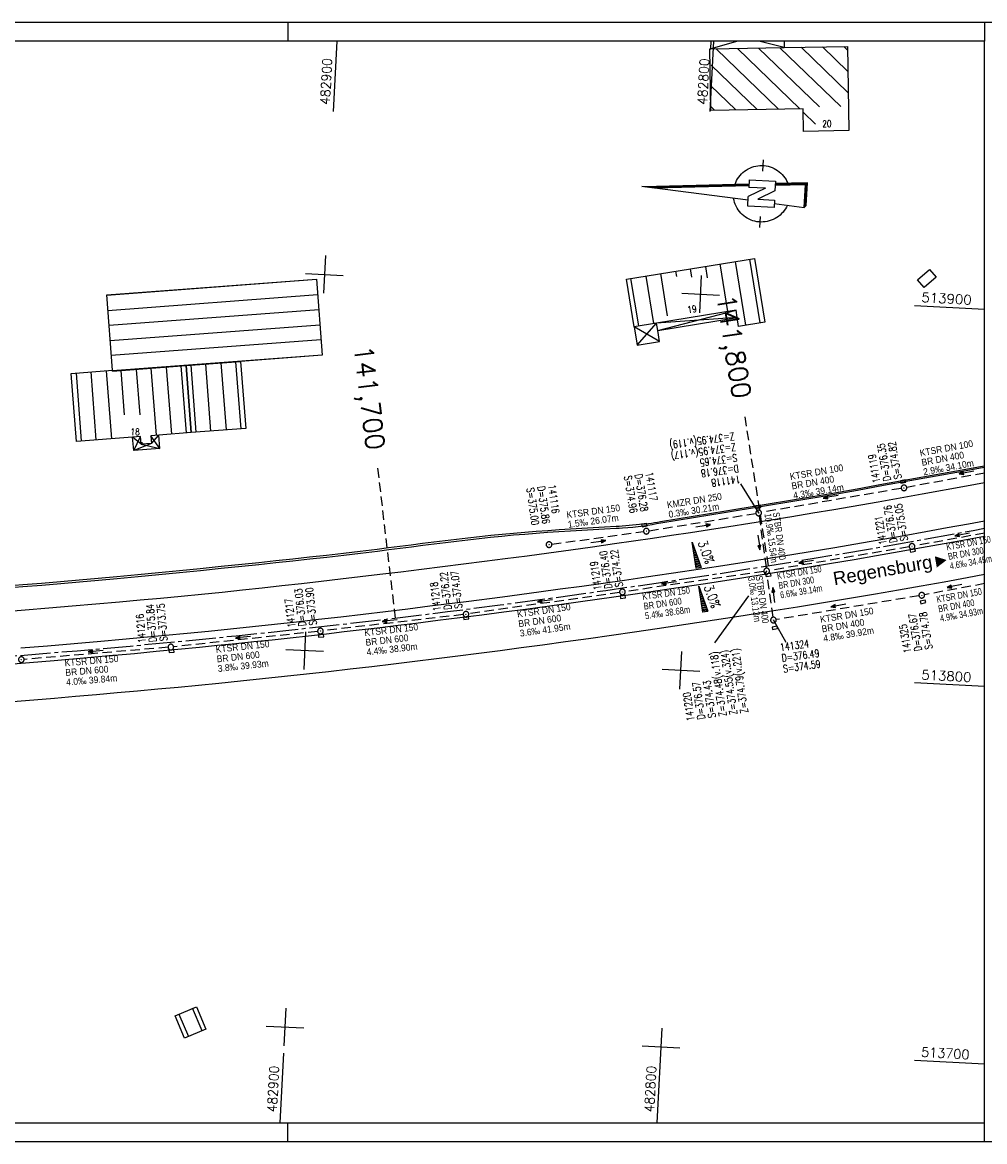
# Model space of a CAD drawing. Extents: x 4513629 to 4514764, y 5483662 to 5483959.
# Tile 5 of 6: x 4514324 to 4514579, y 5483662 to 5483959. Entities that reach past the tile are written whole.
import ezdxf
from ezdxf.enums import TextEntityAlignment as Align

# ---------------------------------------------------------------- set-up
doc = ezdxf.new("R2010")
doc.units = 0
doc.header["$LTSCALE"] = 10
doc.header["$MEASUREMENT"] = 0
for name, pattern in [('ACHSE', [5.5, 4, -0.5, 0.5, -0.5]), ('LT00', [0]), ('LT17', [0.15, 0.1, -0.05]), ('STRICHLINIE2', [0.375, 0.25, -0.125])]:
    doc.linetypes.add(name, pattern=pattern)
doc.layers.get('0').update_dxf_attribs({"linetype": 'LT00'})
for name, color, linetype in [('-BESCH', 7, 'STRICHLINIE2'), ('-BKAN012', 140, 'LT00'), ('-BKAN013', 140, 'LT00'), ('-BSCH012', 5, 'LT00'), ('-BSCH013', 5, 'LT00'), ('-Halt-Pfeil', 4, 'LT00'), ('-RICHTUNG-NAME', 250, 'Continuous'), ('1401', 7, 'Continuous'), ('A-TEXT-KILOMETER', 30, 'LT17'), ('AX-020', 250, 'ACHSE'), ('DFK_BEB_SCHR', 254, 'LT00'), ('DFK_BEBAUUNG', 250, 'LT00'), ('DFK_HAUS_NR', 250, 'Continuous'), ('QUER_OST', 11, 'LT00'), ('QUER_WEST', 11, 'LT00'), ('RAHMEN', 250, 'Continuous'), ('V_AFBR_BAB', 250, 'LT00'), ('V_KA_PRUF', 182, 'LT00'), ('V_RASTER', 250, 'LT00'), ('V_RINNE', 183, 'LT00'), ('V_SINKK', 182, 'LT00')]:
    doc.layers.add(name, color=color, linetype=linetype)
doc.styles.add('Arial', font='arial.ttf')
doc.styles.add('Haltungsbeschriftung', font='arial.ttf', dxfattribs={"width": 0.75})
doc.styles.add('Kilometrierung', font='romans.shx')
doc.styles.add('ROMANS', font='romans.shx')
doc.styles.add('schachtbeschriftung', font='romans.shx', dxfattribs={"width": 0.75, "height": 0.2})
doc.styles.get("Standard").update_dxf_attribs({"font": 'romans.shx', "width": 0.8})

# ---------------------------------------------------------------- blocks, each defined once
blk = doc.blocks.new('SYMB1401')
at = {"color": 0, "linetype": 'ByBlock'}
for p, q in [((-0.397083, 0.691572), (0.022917, 6.361572)), ((0.392917, 0.691572), (-0.007083, 5.958572)), ((0.402917, 0.691572), (-0.002083, 6.025572)), ((0.412917, 0.691572), (0.002917, 6.092572)), ((0.422917, 0.691572), (0.007917, 6.159572)), ((0.432917, 0.691572), (0.012917, 6.226572)), ((0.442917, 0.691572), (0.017917, 6.293572)), ((0.022917, 6.361572), (0.452917, 0.691572)), ((0.352917, 0.691572), (-0.027083, 5.691572)), ((0.362917, 0.691572), (-0.022083, 5.758572)), ((0.372917, 0.691572), (-0.017083, 5.825572)), ((0.382917, 0.691572), (-0.012083, 5.892572)), ((-0.727083, -0.708428), (-0.727083, 0.691572)), ((-0.727083, 0.691572), (-0.217083, 0.691572)), ((0.272917, -0.198428), (-0.217083, 0.691572)), ((0.272917, -0.198428), (0.272917, 0.691572)), ((0.672917, 0.691572), (0.272917, 0.691572)), ((0.672917, 0.691572), (0.672917, -0.708428)), ((0.162917, -0.708428), (-0.327083, 0.181572)), ((-0.327083, 0.181572), (-0.327083, -0.708428)), ((-1.827083, -0.008428), (-1.227083, -0.008428)), ((1.172916, -0.008428), (1.772917, -0.008428)), ((-0.327083, -0.708428), (-0.727083, -0.708428)), ((-0.507083, -0.708428), (-0.627083, -2.308428)), ((0.672917, -0.708428), (0.162917, -0.708428)), ((0.572917, -2.308428), (0.452917, -0.708428)), ((0.582916, -2.318428), (0.462917, -0.708428)), ((0.682917, -2.408428), (0.552917, -0.708428)), ((-0.627083, -2.308428), (0.572917, -2.308428)), ((-0.617083, -2.318428), (0.582916, -2.318428))]:
    blk.add_line(p, q, dxfattribs=at)
for points in [[(-1.526069, -0.059916), (-1.526094, 0.050035), (-1.518071, 0.159693), (-1.502041, 0.268469), (-1.47809, 0.37578), (-1.446348, 0.481049), (-1.406984, 0.583712), (-1.360209, 0.683217), (-1.306276, 0.779032), (-1.245473, 0.87064), (-1.178126, 0.957552), (-1.104597, 1.0393), (-1.025281, 1.115445), (-0.940603, 1.185579), (-0.851018, 1.249326), (-0.757006, 1.306344), (-0.659072, 1.356326), (-0.557742, 1.399004), (-0.45356, 1.434149), (-0.347084, 1.461573)], [(0.392916, 1.431572), (0.497466, 1.396917), (0.599189, 1.354678), (0.697537, 1.305084), (0.791977, 1.248403), (0.882001, 1.184941), (0.967121, 1.11504), (1.04688, 1.039078), (1.120846, 0.957464), (1.18862, 0.87064), (1.249835, 0.779074), (1.304163, 0.68326), (1.351308, 0.583716), (1.391017, 0.480979), (1.423076, 0.375604), (1.44731, 0.268159), (1.463591, 0.159225), (1.471828, 0.049389), (1.471979, -0.060755)], [(-0.557083, -1.408428), (-0.658433, -1.365798), (-0.75639, -1.315862), (-0.850428, -1.258889), (-0.940044, -1.195184), (-1.024754, -1.125089), (-1.104106, -1.048981), (-1.177673, -0.967268), (-1.245061, -0.880388), (-1.305907, -0.788808), (-1.359886, -0.693019), (-1.406707, -0.593536), (-1.446119, -0.490891), (-1.477911, -0.385637), (-1.501912, -0.278338), (-1.517993, -0.169569), (-1.526069, -0.059916)], [(1.471979, -0.060755), (1.464042, -0.170612), (1.44806, -0.279591), (1.42412, -0.387102), (1.39235, -0.492564), (1.352922, -0.59541), (1.30605, -0.695083), (1.251985, -0.791045), (1.19102, -0.882778), (1.123485, -0.969787), (1.049743, -1.051603), (0.970192, -1.127784), (0.885263, -1.197918), (0.795414, -1.261626), (0.701129, -1.318565), (0.602918, -1.368428)], [(-0.607083, -2.328428), (0.592916, -2.328428), (0.472917, -0.708428)], [(-0.597083, -2.338428), (0.602917, -2.338428), (0.482917, -0.708428)], [(-0.587083, -2.348428), (0.612917, -2.348428), (0.492917, -0.708428)], [(-0.577083, -2.358428), (0.622917, -2.358428), (0.502917, -0.708428)], [(-0.567083, -2.368428), (0.632917, -2.368428), (0.512917, -0.708428)], [(-0.557083, -2.378428), (0.642917, -2.378428), (0.522917, -0.708428)], [(-0.547083, -2.388428), (0.652917, -2.388428), (0.532917, -0.708428)], [(-0.537083, -2.398428), (0.662917, -2.398428), (0.542917, -0.708428)], [(-0.532084, -2.403428), (0.672917, -2.403428), (0.547917, -0.708428)], [(-0.627083, -2.308428), (-0.527083, -2.408428), (0.682917, -2.408428)]]:
    blk.add_lwpolyline(points, dxfattribs=at)
blk = doc.blocks.new('SYMB0003')
at = {"color": 0, "linetype": 'ByBlock'}
for p, q in [((-0.015712, 0), (0.010166, 0.012015)), ((0, -0.021257), (-0.015712, 0)), ((0.010166, 0.012015), (0, -0.021257))]:
    blk.add_line(p, q, dxfattribs=at)
for points in [[(-0.031395, 0.499013), (-0.093691, 0.491144), (-0.154509, 0.475528), (-0.21289, 0.452414), (-0.267913, 0.422164), (-0.318712, 0.385257), (-0.364484, 0.342274), (-0.404509, 0.293893), (-0.438154, 0.240877), (-0.464888, 0.184062), (-0.484292, 0.124345), (-0.496058, 0.062667), (-0.5, 0)], [(-0.5, 0), (-0.496058, -0.062667), (-0.484292, -0.124345), (-0.464888, -0.184062), (-0.438154, -0.240877), (-0.404509, -0.293893), (-0.364485, -0.342274), (-0.318712, -0.385257), (-0.267914, -0.422164), (-0.21289, -0.452414), (-0.154509, -0.475529), (-0.093691, -0.491144), (-0.031395, -0.499014), (0.031395, -0.499014)], [(0.5, 0), (0.496057, 0.062667), (0.484292, 0.124345), (0.464888, 0.184062), (0.438153, 0.240877), (0.404509, 0.293893), (0.364484, 0.342274), (0.318712, 0.385257), (0.267913, 0.422164), (0.21289, 0.452414), (0.154509, 0.475528), (0.093691, 0.491144), (0.031395, 0.499013), (-0.031395, 0.499013)], [(0.031395, -0.499014), (0.093691, -0.491144), (0.154509, -0.475529), (0.21289, -0.452414), (0.267914, -0.422164), (0.318712, -0.385257), (0.364485, -0.342274), (0.404509, -0.293893), (0.438154, -0.240877), (0.464889, -0.184062), (0.484292, -0.124345), (0.496058, -0.062667), (0.5, 0)]]:
    blk.add_lwpolyline(points, dxfattribs=at)
blk = doc.blocks.new('SYMB0070')
at = {"color": 0, "linetype": 'ByBlock'}
for p, q in [((-0.5, 0), (0.2, 0)), ((0.5, 0), (0.2, 0.1)), ((0.2, 0.1), (0.2, 0)), ((0.468, 0), (0.21, 0.086)), ((0.21, 0.086), (0.21, -0.086)), ((0.21, -0.086), (0.468, 0)), ((0.22, -0.072), (0.437, 0)), ((0.23, -0.058), (0.405, 0)), ((0.24, -0.045), (0.374, 0)), ((0.342, 0), (0.25, 0.031)), ((0.25, 0.031), (0.25, -0.031)), ((0.25, -0.031), (0.342, 0)), ((0.26, -0.017), (0.31, 0)), ((0.27, -0.003), (0.279, 0))]:
    blk.add_line(p, q, dxfattribs=at)
for points in [[(0.2, 0), (0.2, -0.1), (0.5, 0)], [(0.437, 0), (0.22, 0.072), (0.22, -0.072)], [(0.405, 0), (0.23, 0.058), (0.23, -0.058)], [(0.374, 0), (0.24, 0.045), (0.24, -0.045)], [(0.31, 0), (0.26, 0.017), (0.26, -0.017)], [(0.279, 0), (0.27, 0.003), (0.27, -0.003)]]:
    blk.add_lwpolyline(points, dxfattribs=at)
blk = doc.blocks.new('SYMB0652')
at = {"color": 0, "linetype": 'ByBlock'}
blk.add_lwpolyline([(-0.15, -0.075), (0.15, -0.075), (0.15, 0.075), (-0.15, 0.075), (-0.15, -0.075)], dxfattribs=at)

msp = doc.modelspace()

# ---------------------------------------------------------------- linework, layer by layer
at = {"layer": '-BESCH'}
for p, q in [((4514579.46, 5483839), (4514558.79, 5483835.19)), ((4514557.31, 5483834.93), (4514520.22, 5483828.53)), ((4514490.4, 5483823.69), (4514518.74, 5483828.28)), ((4514519.58, 5483827.66), (4514521.49, 5483813.74)), ((4514464.57, 5483820.11), (4514488.91, 5483823.47)), ((4514579.46, 5483823.06), (4514560.92, 5483819.67)), ((4514559.44, 5483819.41), (4514522.33, 5483813.12)), ((4514520.85, 5483812.89), (4514484.05, 5483807.55)), ((4514523.3, 5483800.73), (4514521.69, 5483812.26)), ((4514579.46, 5483809.65), (4514563.51, 5483806.71)), ((4514482.57, 5483807.33), (4514442.52, 5483801.63)), ((4514562.03, 5483806.45), (4514524.14, 5483800.11)), ((4514441.03, 5483801.43), (4514403.88, 5483797.16)), ((4514402.39, 5483796.99), (4514364.18, 5483792.89)), ((4514362.69, 5483792.75), (4514324.48, 5483789.55))]:
    msp.add_line(p, q, dxfattribs=at)
at = {"layer": '-BSCH012'}
for p, q in [((4514519.48, 5483828.4), (4514514.78, 5483836.15)), ((4514521.59, 5483813), (4514520.94, 5483812.1)), ((4514516.77, 5483806.37), (4514507.71, 5483793.9))]:
    msp.add_line(p, q, dxfattribs=at)
at = {"layer": '-BSCH013'}
msp.add_line((4514523.4, 5483799.99), (4514526.65, 5483794.09), dxfattribs=at)
at = {"layer": 'A-TEXT-KILOMETER', "ltscale": 2.5}
for p, q in [((4514522.08, 5483814.41), (4514515.86, 5483853.93)), ((4514423.05, 5483800.52), (4514418.41, 5483840.25))]:
    msp.add_line(p, q, dxfattribs=at)
at = {"layer": 'AX-020', "ltscale": 0.2, "flags": 128}
msp.add_lwpolyline([(4513654.46, 5483819.13), (4513656.44, 5483818.9), (4513672.47, 5483817.03), (4513676.57, 5483816.56), (4513690.6, 5483814.92), (4513704.63, 5483813.29), (4513718.66, 5483811.67), (4513732.69, 5483810.06), (4513746.72, 5483808.46), (4513760.76, 5483806.88), (4513774.8, 5483805.32), (4513788.84, 5483803.79), (4513802.88, 5483802.28), (4513816.93, 5483800.8), (4513830.98, 5483799.36), (4513845.03, 5483797.96), (4513859.09, 5483796.59), (4513873.15, 5483795.28), (4513887.22, 5483794.01), (4513901.29, 5483792.79), (4513915.36, 5483791.63), (4513929.44, 5483790.53), (4513943.53, 5483789.48), (4513957.62, 5483788.51), (4513971.71, 5483787.61), (4513985.81, 5483786.77), (4513999.9, 5483786.02), (4514014.01, 5483785.34), (4514028.12, 5483784.75), (4514042.24, 5483784.23), (4514056.35, 5483783.79), (4514070.47, 5483783.44), (4514084.59, 5483783.16), (4514098.72, 5483782.96), (4514112.84, 5483782.85), (4514126.96, 5483782.81), (4514141.09, 5483782.85), (4514155.21, 5483782.98), (4514169.33, 5483783.18), (4514183.45, 5483783.46), (4514197.57, 5483783.83), (4514211.69, 5483784.27), (4514225.8, 5483784.79), (4514239.91, 5483785.4), (4514254.02, 5483786.08), (4514268.12, 5483786.84), (4514282.22, 5483787.69), (4514296.32, 5483788.61), (4514310.4, 5483789.61), (4514324.49, 5483790.69), (4514338.56, 5483791.85), (4514352.63, 5483793.1), (4514366.69, 5483794.42), (4514380.75, 5483795.82), (4514394.79, 5483797.3), (4514408.83, 5483798.86), (4514422.86, 5483800.5), (4514436.88, 5483802.22), (4514450.89, 5483804.02), (4514464.89, 5483805.89), (4514478.87, 5483807.85), (4514492.85, 5483809.89), (4514506.81, 5483812), (4514520.77, 5483814.2), (4514534.7, 5483816.47), (4514548.63, 5483818.82), (4514562.54, 5483821.25), (4514576.44, 5483823.76), (4514579.46, 5483824.33)], dxfattribs=at)
at = {"layer": 'DFK_BEB_SCHR'}
for p, q in [((4514524.72, 5483935.55), (4514508.16, 5483951.57)), ((4514513.81, 5483951.67), (4514530.37, 5483935.65)), ((4514535.61, 5483936.15), (4514519.45, 5483951.77)), ((4514525.1, 5483951.87), (4514541.26, 5483936.25)), ((4514543.25, 5483939.89), (4514530.76, 5483951.97)), ((4514536.41, 5483952.07), (4514543.15, 5483945.55)), ((4514543.06, 5483951.21), (4514542.06, 5483952.17)), ((4514506.87, 5483947.25), (4514519.07, 5483935.45)), ((4514513.41, 5483935.36), (4514506.67, 5483941.88)), ((4514506.76, 5483936.22), (4514507.76, 5483935.26)), ((4514531.29, 5483934.76), (4514534.56, 5483931.6)), ((4514511.32, 5483881.89), (4514509.27, 5483894.48)), ((4514513.22, 5483895.13), (4514515.97, 5483878.21)), ((4514519.91, 5483878.86), (4514517.17, 5483895.77)), ((4514495.3, 5483880.73), (4514493.48, 5483891.91)), ((4514497.42, 5483892.56), (4514497.65, 5483891.19)), ((4514501.73, 5483890.97), (4514501.37, 5483893.2)), ((4514505.32, 5483893.84), (4514505.82, 5483890.76)), ((4514402.07, 5483890.33), (4514346.42, 5483886.13)), ((4514487.63, 5483878.02), (4514485.58, 5483890.63)), ((4514489.53, 5483891.27), (4514491.58, 5483878.67)), ((4514346.72, 5483882.14), (4514402.37, 5483886.34)), ((4514402.67, 5483882.35), (4514347.02, 5483878.16)), ((4514347.31, 5483874.17), (4514402.97, 5483878.36)), ((4514403.27, 5483874.37), (4514347.61, 5483870.18)), ((4514347.91, 5483866.19), (4514403.57, 5483870.39)), ((4514368.71, 5483867.61), (4514370.09, 5483849.83)), ((4514374.08, 5483850.13), (4514372.7, 5483867.92)), ((4514376.69, 5483868.22), (4514378.07, 5483850.44)), ((4514382.06, 5483850.74), (4514380.68, 5483868.52)), ((4514338.25, 5483865.53), (4514339.65, 5483847.51)), ((4514343.64, 5483847.81), (4514342.24, 5483865.84)), ((4514346.23, 5483866.15), (4514347.63, 5483848.11)), ((4514351.15, 5483854.47), (4514350.24, 5483866.21)), ((4514354.23, 5483866.51), (4514355.16, 5483854.42)), ((4514359.59, 5483849.02), (4514358.21, 5483866.82)), ((4514362.2, 5483867.12), (4514363.58, 5483849.33)), ((4514367.57, 5483849.63), (4514366.19, 5483867.42)), ((4514355.72, 5483847.21), (4514355.76, 5483846.69)), ((4514365.53, 5483695.41), (4514368.07, 5483689.44)), ((4514371.76, 5483690.98), (4514369.22, 5483696.97))]:
    msp.add_line(p, q, dxfattribs=at)
at = {"layer": 'DFK_BEBAUUNG'}
for p, q in [((4514513.93, 5483953.58), (4514506.79, 5483951.54)), ((4514506.79, 5483951.54), (4514506.87, 5483953.58)), ((4514526.24, 5483951.89), (4514519.51, 5483953.58)), ((4514526.21, 5483953.58), (4514526.24, 5483951.89)), ((4514513.46, 5483882.24), (4514492.37, 5483878.8)), ((4514513.78, 5483880.27), (4514492.37, 5483878.8)), ((4514492.7, 5483876.83), (4514513.46, 5483882.24)), ((4514492.7, 5483876.83), (4514513.78, 5483880.27)), ((4514513.78, 5483880.27), (4514513.46, 5483882.24)), ((4514492.37, 5483878.8), (4514486.44, 5483877.83)), ((4514493.18, 5483873.89), (4514486.44, 5483877.83)), ((4514486.44, 5483877.83), (4514487.26, 5483872.92)), ((4514487.26, 5483872.92), (4514492.37, 5483878.8)), ((4514492.7, 5483876.83), (4514492.37, 5483878.8)), ((4514493.18, 5483873.89), (4514492.7, 5483876.83)), ((4514487.26, 5483872.92), (4514493.18, 5483873.89)), ((4514355.55, 5483846.68), (4514353.27, 5483848.54)), ((4514353.56, 5483844.94), (4514353.27, 5483848.54)), ((4514353.56, 5483844.94), (4514355.41, 5483848.71)), ((4514358.27, 5483846.88), (4514353.56, 5483844.94)), ((4514360.5, 5483845.47), (4514358.1, 5483848.91)), ((4514358.27, 5483846.88), (4514360.22, 5483849.07)), ((4514360.5, 5483845.47), (4514360.22, 5483849.07)), ((4514360.5, 5483845.47), (4514353.56, 5483844.94)), ((4514355.55, 5483846.68), (4514360.5, 5483845.47))]:
    msp.add_line(p, q, dxfattribs=at)
for points in [[(4514506.78, 5483935.24), (4514506.5, 5483951.54), (4514506.79, 5483951.54), (4514526.24, 5483951.89), (4514543.04, 5483952.19), (4514543.43, 5483929.89), (4514531.36, 5483929.66), (4514531.27, 5483935.66), (4514506.78, 5483935.24)], [(4514486.44, 5483877.83), (4514484.39, 5483890.44), (4514518.34, 5483895.96), (4514521.1, 5483879.06), (4514514.16, 5483877.91), (4514513.78, 5483880.27), (4514513.46, 5483882.24), (4514492.37, 5483878.8), (4514486.44, 5483877.83)], [(4514566.59, 5483890.97), (4514563.37, 5483888.2), (4514561.6, 5483890.29), (4514564.81, 5483893.04), (4514566.59, 5483890.97)], [(4514381.93, 5483868.61), (4514367.46, 5483867.52), (4514347.92, 5483866.04), (4514347.9, 5483866.28), (4514346.41, 5483886.28), (4514402.06, 5483890.48), (4514403.58, 5483870.27), (4514381.93, 5483868.61)], [(4514368.84, 5483849.73), (4514367.46, 5483867.52), (4514381.93, 5483868.61), (4514383.3, 5483850.83), (4514368.84, 5483849.73)], [(4514367.46, 5483867.52), (4514368.84, 5483849.73), (4514360.22, 5483849.07), (4514358.1, 5483848.91), (4514358.27, 5483846.88), (4514355.55, 5483846.68), (4514355.41, 5483848.71), (4514353.27, 5483848.54), (4514338.38, 5483847.41), (4514337, 5483865.43), (4514347.9, 5483866.28), (4514347.92, 5483866.04), (4514367.46, 5483867.52)], [(4514370.21, 5483697.39), (4514372.75, 5483691.4), (4514367.08, 5483689.02), (4514364.55, 5483694.99), (4514370.21, 5483697.39)]]:
    msp.add_lwpolyline(points, dxfattribs=at)
at = {"layer": 'QUER_OST'}
for p, q in [((4514501.81, 5483820.61), (4514501.8, 5483820.61)), ((4514501.84, 5483820.31), (4514501.91, 5483820.32)), ((4514502.02, 5483820.04), (4514501.89, 5483820.02)), ((4514501.93, 5483819.72), (4514502.12, 5483819.75)), ((4514502.22, 5483819.46), (4514501.98, 5483819.42)), ((4514502.02, 5483819.13), (4514502.33, 5483819.17)), ((4514502.43, 5483818.88), (4514502.07, 5483818.83)), ((4514502.11, 5483818.53), (4514502.54, 5483818.6)), ((4514502.64, 5483818.31), (4514502.16, 5483818.24)), ((4514502.2, 5483817.94), (4514502.75, 5483818.02)), ((4514502.85, 5483817.73), (4514502.25, 5483817.64)), ((4514502.29, 5483817.35), (4514502.95, 5483817.45)), ((4514503.06, 5483817.16), (4514502.34, 5483817.05)), ((4514502.38, 5483816.75), (4514503.16, 5483816.87)), ((4514503.27, 5483816.58), (4514502.43, 5483816.46)), ((4514502.47, 5483816.16), (4514503.37, 5483816.3)), ((4514503.48, 5483816.01), (4514502.52, 5483815.86)), ((4514502.56, 5483815.57), (4514503.58, 5483815.72)), ((4514503.68, 5483815.43), (4514502.61, 5483815.27)), ((4514502.65, 5483814.97), (4514503.79, 5483815.15)), ((4514503.89, 5483814.86), (4514502.7, 5483814.68)), ((4514502.74, 5483814.38), (4514504, 5483814.57)), ((4514504.1, 5483814.28), (4514502.79, 5483814.08)), ((4514502.83, 5483813.79), (4514504.21, 5483814))]:
    msp.add_line(p, q, dxfattribs=at)
msp.add_lwpolyline([(4514504.22, 5483813.95), (4514502.84, 5483813.74), (4514501.79, 5483820.66), (4514504.22, 5483813.95)], dxfattribs=at)
at = {"layer": 'QUER_WEST'}
for p, q in [((4514503.57, 5483808.98), (4514503.56, 5483808.97)), ((4514503.61, 5483808.68), (4514503.68, 5483808.69)), ((4514503.78, 5483808.4), (4514503.65, 5483808.38)), ((4514503.7, 5483808.08), (4514503.89, 5483808.11)), ((4514503.99, 5483807.82), (4514503.74, 5483807.79)), ((4514503.79, 5483807.49), (4514504.1, 5483807.54)), ((4514504.2, 5483807.25), (4514503.83, 5483807.19)), ((4514503.88, 5483806.9), (4514504.3, 5483806.96)), ((4514504.41, 5483806.67), (4514503.92, 5483806.6)), ((4514503.97, 5483806.3), (4514504.51, 5483806.39)), ((4514504.62, 5483806.1), (4514504.01, 5483806.01)), ((4514504.06, 5483805.71), (4514504.72, 5483805.81)), ((4514504.83, 5483805.52), (4514504.1, 5483805.41)), ((4514504.15, 5483805.12), (4514504.93, 5483805.24)), ((4514505.03, 5483804.95), (4514504.19, 5483804.82)), ((4514504.24, 5483804.52), (4514505.14, 5483804.66)), ((4514505.24, 5483804.37), (4514504.28, 5483804.23)), ((4514504.33, 5483803.93), (4514505.35, 5483804.09)), ((4514505.45, 5483803.8), (4514504.37, 5483803.64)), ((4514504.42, 5483803.34), (4514505.56, 5483803.51)), ((4514505.66, 5483803.22), (4514504.46, 5483803.04)), ((4514504.51, 5483802.75), (4514505.77, 5483802.94)), ((4514505.87, 5483802.65), (4514504.55, 5483802.45)), ((4514504.6, 5483802.15), (4514505.97, 5483802.36))]:
    msp.add_line(p, q, dxfattribs=at)
msp.add_lwpolyline([(4514505.99, 5483802.31), (4514504.61, 5483802.1), (4514503.56, 5483809.02), (4514505.99, 5483802.31)], dxfattribs=at)
at = {"layer": 'RAHMEN'}
for p, q in [((4514394.46, 5483958.58), (4514394.46, 5483953.58)), ((4514579.46, 5483958.58), (4514579.46, 5483953.58)), ((4514394.46, 5483661.58), (4514394.46, 5483666.58)), ((4514579.46, 5483661.58), (4514579.46, 5483666.58))]:
    msp.add_line(p, q, dxfattribs=at)
for points in [[(4513629.46, 5483661.58), (4514764.46, 5483661.58), (4514764.46, 5483958.58), (4513629.46, 5483958.58), (4513629.46, 5483661.58)], [(4513654.46, 5483666.58), (4514579.46, 5483666.58), (4514579.46, 5483953.58), (4513654.46, 5483953.58), (4513654.46, 5483666.58)]]:
    msp.add_lwpolyline(points, dxfattribs=at)
at = {"layer": 'V_AFBR_BAB'}
for points in [[(4514579.46, 5483836.38), (4514574.62, 5483835.48), (4514562.91, 5483833.35), (4514551.18, 5483831.28), (4514539.45, 5483829.27), (4514533.87, 5483828.33), (4514528.28, 5483827.4), (4514522.69, 5483826.49), (4514517.1, 5483825.59), (4514511.51, 5483824.71), (4514506.46, 5483823.93), (4514501.41, 5483823.16), (4514496.36, 5483822.41), (4514491.3, 5483821.66), (4514486.25, 5483820.92), (4514481.19, 5483820.2), (4514475.4, 5483819.37), (4514469.61, 5483818.56), (4514463.81, 5483817.77), (4514458.02, 5483816.98), (4514452.22, 5483816.21), (4514446.67, 5483815.49), (4514441.12, 5483814.79), (4514435.56, 5483814.09), (4514430.01, 5483813.4), (4514424.45, 5483812.73), (4514418.89, 5483812.06), (4514413.69, 5483811.44), (4514408.49, 5483810.82), (4514403.29, 5483810.21), (4514398.08, 5483809.61), (4514392.88, 5483809.03), (4514387.67, 5483808.46), (4514382.46, 5483807.9), (4514377.02, 5483807.34), (4514371.58, 5483806.79), (4514366.14, 5483806.26), (4514360.69, 5483805.74), (4514355.25, 5483805.24), (4514349.8, 5483804.75), (4514343.53, 5483804.19), (4514337.27, 5483803.65), (4514331, 5483803.12), (4514324.72, 5483802.61), (4514318.45, 5483802.12)], [(4514579.46, 5483826.26), (4514575.16, 5483825.46), (4514569.49, 5483824.42), (4514563.81, 5483823.39), (4514558.13, 5483822.37), (4514552.44, 5483821.37), (4514546.76, 5483820.39), (4514539.69, 5483819.19), (4514532.62, 5483818.01), (4514525.55, 5483816.85), (4514518.48, 5483815.72), (4514508.85, 5483814.22), (4514499.22, 5483812.76), (4514489.58, 5483811.34), (4514483.89, 5483810.52), (4514478.19, 5483809.72), (4514472.49, 5483808.93), (4514466.8, 5483808.15), (4514461.1, 5483807.38), (4514451.47, 5483806.1), (4514441.84, 5483804.85), (4514432.21, 5483803.63), (4514426.31, 5483802.9), (4514420.4, 5483802.18), (4514414.49, 5483801.47), (4514408.58, 5483800.78), (4514402.66, 5483800.1), (4514396.82, 5483799.45), (4514390.98, 5483798.81), (4514385.13, 5483798.19), (4514379.28, 5483797.58), (4514373.44, 5483796.99), (4514367.72, 5483796.42), (4514362.01, 5483795.86), (4514356.29, 5483795.32), (4514350.57, 5483794.79), (4514344.86, 5483794.28), (4514337.79, 5483793.67), (4514330.71, 5483793.08), (4514323.64, 5483792.51)], [(4514579.46, 5483822.17), (4514574.66, 5483821.29), (4514568.69, 5483820.2), (4514562.72, 5483819.12), (4514556.75, 5483818.05), (4514550.77, 5483817.01), (4514544.79, 5483815.98), (4514538.84, 5483814.97), (4514532.88, 5483813.98), (4514526.92, 5483813.01), (4514520.95, 5483812.06), (4514514.99, 5483811.12), (4514505.35, 5483809.63), (4514495.71, 5483808.18), (4514486.06, 5483806.76), (4514476.58, 5483805.42), (4514467.1, 5483804.1), (4514457.61, 5483802.83), (4514451.79, 5483802.06), (4514445.97, 5483801.31), (4514440.14, 5483800.56), (4514434.32, 5483799.83), (4514428.49, 5483799.11), (4514423.74, 5483798.52), (4514418.98, 5483797.95), (4514414.23, 5483797.38), (4514409.47, 5483796.82), (4514404.71, 5483796.27), (4514399.95, 5483795.73), (4514395.13, 5483795.2), (4514390.31, 5483794.68), (4514385.49, 5483794.17), (4514380.66, 5483793.67), (4514375.84, 5483793.19), (4514371.01, 5483792.71), (4514365.26, 5483792.15), (4514359.51, 5483791.6), (4514353.76, 5483791.06), (4514348.35, 5483790.57)], [(4514321.47, 5483778.41), (4514327.02, 5483778.85), (4514332.57, 5483779.3), (4514338.12, 5483779.77), (4514343.67, 5483780.24), (4514349.21, 5483780.73), (4514354.6, 5483781.21), (4514359.98, 5483781.7), (4514365.37, 5483782.2), (4514370.75, 5483782.71), (4514376.13, 5483783.24), (4514381.95, 5483783.83), (4514387.78, 5483784.44), (4514393.6, 5483785.06), (4514399.42, 5483785.7), (4514405.24, 5483786.36), (4514410.99, 5483787.02), (4514416.74, 5483787.7), (4514422.49, 5483788.39), (4514428.24, 5483789.09), (4514433.99, 5483789.8), (4514439.6, 5483790.5), (4514445.22, 5483791.22), (4514450.83, 5483791.94), (4514456.44, 5483792.68), (4514462.05, 5483793.43), (4514468.16, 5483794.26), (4514474.27, 5483795.11), (4514480.37, 5483795.98), (4514486.47, 5483796.86), (4514492.57, 5483797.76), (4514500.16, 5483798.89), (4514507.75, 5483800.04), (4514515.33, 5483801.21), (4514522.91, 5483802.41), (4514529.81, 5483803.52), (4514536.7, 5483804.65), (4514543.59, 5483805.8), (4514550.48, 5483806.97), (4514556.56, 5483808.02), (4514562.64, 5483809.09), (4514568.71, 5483810.17), (4514574.78, 5483811.27), (4514579.46, 5483812.12)], [(4514348.35, 5483790.57), (4514348.01, 5483790.54), (4514342.26, 5483790.03), (4514332.46, 5483789.2), (4514322.66, 5483788.41), (4514312.85, 5483787.66), (4514305.66, 5483787.14), (4514298.47, 5483786.64), (4514291.27, 5483786.16), (4514284.07, 5483785.7), (4514276.94, 5483785.27)]]:
    msp.add_lwpolyline(points, dxfattribs=at)
at = {"layer": 'V_RASTER'}
for p, q in [((4514407.46, 5483953.58), (4514406.48, 5483934.93)), ((4514506.62, 5483934.93), (4514507.6, 5483953.58)), ((4514404.47, 5483896.71), (4514403.95, 5483886.73)), ((4514399.21, 5483891.98), (4514409.2, 5483891.46)), ((4514503.81, 5483881.47), (4514504.33, 5483891.46)), ((4514499.08, 5483886.73), (4514509.06, 5483886.2)), ((4514560.8, 5483883.48), (4514579.46, 5483882.5)), ((4514399.21, 5483796.85), (4514398.69, 5483786.87)), ((4514403.94, 5483791.6), (4514393.96, 5483792.12)), ((4514498.55, 5483781.61), (4514499.08, 5483791.6)), ((4514503.81, 5483786.34), (4514493.82, 5483786.87)), ((4514579.46, 5483782.36), (4514560.8, 5483783.34)), ((4514393.96, 5483696.99), (4514393.43, 5483687)), ((4514388.7, 5483692.26), (4514398.69, 5483691.74)), ((4514492.5, 5483666.58), (4514493.82, 5483691.73)), ((4514488.56, 5483687), (4514498.55, 5483686.48)), ((4514393.33, 5483685.06), (4514392.36, 5483666.58)), ((4514560.8, 5483683.2), (4514579.46, 5483682.22))]:
    msp.add_line(p, q, dxfattribs=at)
at = {"layer": 'V_RINNE'}
for points in [[(4514579.46, 5483840.85), (4514577.8, 5483840.55), (4514573.5, 5483839.77), (4514566.53, 5483838.52), (4514559.56, 5483837.27), (4514552.59, 5483836.01), (4514545.61, 5483834.76), (4514538.64, 5483833.51), (4514510.76, 5483828.86), (4514493.39, 5483826.07), (4514492.6, 5483825.91), (4514491.8, 5483825.76), (4514491.01, 5483825.62), (4514490.21, 5483825.51), (4514489.4, 5483825.43), (4514489.1, 5483825.42), (4514488.79, 5483825.4), (4514487.87, 5483825.33), (4514486.94, 5483825.25), (4514486.02, 5483825.16), (4514485.1, 5483825.06), (4514484.17, 5483824.96), (4514483.25, 5483824.88), (4514482.43, 5483824.83), (4514481.62, 5483824.78), (4514478.59, 5483824.61), (4514475.56, 5483824.44), (4514472.54, 5483824.26), (4514469.51, 5483824.08), (4514466.48, 5483823.89), (4514463.46, 5483823.68), (4514460.44, 5483823.47), (4514457.41, 5483823.23), (4514454.39, 5483822.98), (4514451.38, 5483822.71), (4514448.35, 5483822.41), (4514445.33, 5483822.09), (4514442.31, 5483821.75), (4514439.29, 5483821.39), (4514436.28, 5483821.03), (4514433.26, 5483820.65), (4514430.25, 5483820.27), (4514427.23, 5483819.88), (4514424.22, 5483819.5), (4514421.2, 5483819.11), (4514418.19, 5483818.73), (4514413.71, 5483818.19), (4514409.22, 5483817.66), (4514404.74, 5483817.14), (4514400.25, 5483816.64), (4514395.77, 5483816.15), (4514391.28, 5483815.67), (4514386.79, 5483815.2), (4514382.3, 5483814.73), (4514376.77, 5483814.16), (4514371.25, 5483813.6), (4514365.72, 5483813.04), (4514360.19, 5483812.5), (4514354.66, 5483811.97), (4514349.13, 5483811.45), (4514344.13, 5483810.99), (4514339.13, 5483810.55), (4514334.13, 5483810.12), (4514329.12, 5483809.7), (4514324.12, 5483809.31), (4514319.68, 5483808.97)], [(4514579.46, 5483840.48), (4514578.4, 5483840.29), (4514573.56, 5483839.41), (4514566.59, 5483838.15), (4514559.62, 5483836.9), (4514552.65, 5483835.65), (4514545.68, 5483834.4), (4514538.71, 5483833.16), (4514510.84, 5483828.49), (4514493.54, 5483825.7), (4514492.37, 5483825.48), (4514491.21, 5483825.26), (4514490.05, 5483825.06), (4514488.88, 5483824.88), (4514487.49, 5483824.71), (4514486.1, 5483824.56), (4514484.71, 5483824.45), (4514483.32, 5483824.36), (4514482.47, 5483824.31), (4514481.62, 5483824.27), (4514478.59, 5483824.11), (4514475.56, 5483823.94), (4514472.52, 5483823.77), (4514469.49, 5483823.59), (4514466.46, 5483823.4), (4514463.43, 5483823.19), (4514460.4, 5483822.97), (4514457.37, 5483822.73), (4514454.35, 5483822.47), (4514451.32, 5483822.19), (4514448.32, 5483821.89), (4514445.31, 5483821.56), (4514442.31, 5483821.22), (4514439.3, 5483820.87), (4514436.3, 5483820.5), (4514433.3, 5483820.12), (4514430.3, 5483819.74), (4514427.3, 5483819.35), (4514424.3, 5483818.97), (4514421.31, 5483818.59), (4514418.3, 5483818.21), (4514413.81, 5483817.66), (4514409.31, 5483817.13), (4514404.82, 5483816.62), (4514400.32, 5483816.11), (4514395.82, 5483815.63), (4514391.31, 5483815.15), (4514386.81, 5483814.67), (4514382.31, 5483814.21), (4514376.79, 5483813.64), (4514371.28, 5483813.08), (4514365.76, 5483812.53), (4514360.25, 5483811.99), (4514354.73, 5483811.46), (4514349.21, 5483810.94), (4514344.2, 5483810.48), (4514339.19, 5483810.04), (4514334.18, 5483809.6), (4514329.17, 5483809.19), (4514324.15, 5483808.79), (4514319.71, 5483808.45)]]:
    msp.add_lwpolyline(points, dxfattribs=at)

# ---------------------------------------------------------------- block references
at = {"layer": '-Halt-Pfeil', "yscale": 4.000000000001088, "zscale": 4}
for p, xscale, rotation in [((4514574.64, 5483839.13), 4.000000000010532, 190.4265300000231), ((4514538.59, 5483832.71), 4.000000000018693, 189.7940499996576), ((4514504.73, 5483825), 4.00000000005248, 9.190970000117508), ((4514573.51, 5483822.66), 4.000000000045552, 190.3867999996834), ((4514476.88, 5483820.8), 4.000000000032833, 7.868479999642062), ((4514519.55, 5483820.56), 4.000000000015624, 277.7982400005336), ((4514532.09, 5483815.46), 4.000000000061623, 189.6095000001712), ((4514495.68, 5483809.85), 3.999999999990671, 188.2641299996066), ((4514523.49, 5483806.63), 3.999999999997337, 97.91793999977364), ((4514571.43, 5483809.02), 4.000000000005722, 191.4088683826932), ((4514462.73, 5483805.11), 3.999999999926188, 188.1088400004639), ((4514540.61, 5483803.84), 3.999999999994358, 189.5785564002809), ((4514421.53, 5483799.83), 3.999999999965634, 186.5680399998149), ((4514382.57, 5483795.42), 3.999999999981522, 186.1281699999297), ((4514343.5, 5483791.71), 3.999999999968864, 184.7860099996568)]:
    msp.add_blockref('SYMB0070', p, dxfattribs=dict(at, xscale=xscale, rotation=rotation))
at = {"layer": '1401', "xscale": 4.999999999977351, "yscale": 4.999999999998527, "zscale": 5, "rotation": 86.98758000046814}
msp.add_blockref('SYMB1401', (4514520.22, 5483913.24), dxfattribs=at)
at = {"layer": 'V_KA_PRUF', "xscale": 1.500000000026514, "yscale": 1.499999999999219, "zscale": 1.5, "rotation": 359.9999999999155}
for p in [(4514558.05, 5483835.06), (4514519.48, 5483828.4), (4514489.66, 5483823.57), (4514463.83, 5483820), (4514560.18, 5483819.53), (4514521.59, 5483813), (4514483.31, 5483807.44), (4514562.77, 5483806.57), (4514441.77, 5483801.52), (4514523.4, 5483799.99), (4514403.13, 5483797.07), (4514363.43, 5483792.81), (4514323.73, 5483789.49)]:
    msp.add_blockref('SYMB0003', p, dxfattribs=at)
at = {"layer": 'V_SINKK', "yscale": 4.499999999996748, "zscale": 4.5}
for p, xscale, rotation in [((4514557.83, 5483836.74), 4.499999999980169, 10.96691302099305), ((4514519.32, 5483830.05), 4.500000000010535, 9.35823170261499), ((4514489.12, 5483825.19), 4.499999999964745, 9.272621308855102), ((4514560.36, 5483818.47), 4.500000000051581, 9.964135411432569), ((4514522.04, 5483811.97), 4.499999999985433, 8.695026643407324), ((4514483.43, 5483806.16), 4.499999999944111, 8.000000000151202), ((4514563.12, 5483804.81), 4.49999999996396, 13.8324957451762), ((4514441.8, 5483800.52), 4.500000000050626, 6.972336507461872), ((4514523.76, 5483797.92), 4.500000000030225, 11.40441665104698), ((4514403.29, 5483795.84), 4.499999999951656, 6.119776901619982), ((4514363.6, 5483791.73), 4.500000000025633, 5.089271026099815)]:
    msp.add_blockref('SYMB0652', p, dxfattribs=dict(at, xscale=xscale, rotation=rotation))

# ---------------------------------------------------------------- texts
at = {"layer": '-BKAN012', "style": 'Haltungsbeschriftung'}
for s, rotation, width, p in [('KTSR DN 100', 10.4265, 0.9, (4514562.41, 5483843.41)), ('BR DN 400', 10.4265, 0.9, (4514562.87, 5483840.9)), ('KTSR DN 100', 9.7941, 0.9, (4514527.93, 5483837.15)), ('2.9‰ 34.10m', 10.4265, 0.9, (4514563.34, 5483838.38)), ('BR DN 400', 9.7941, 0.9, (4514528.36, 5483834.63)), ('4.3‰ 39.14m', 9.7941, 0.9, (4514528.8, 5483832.1)), ('10.9‰ 15.54m', 277.7982, 0.8, (4514521, 5483828.16)), ('STBR DN 400', 277.7982, 0.8, (4514523.22, 5483828.46)), ('KTSR DN 150', 8.2641, 0.8, (4514488.71, 5483805.27)), ('BR DN 600', 8.2641, 0.8, (4514489.07, 5483802.74)), ('KTSR DN 150', 8.1088, 0.9, (4514455.46, 5483800.63)), ('5.4‰ 38.68m', 8.2641, 0.8, (4514489.44, 5483800.2)), ('BR DN 600', 8.1088, 0.9, (4514455.82, 5483798.09)), ('KTSR DN 150', 6.568, 0.9, (4514414.92, 5483795.68)), ('3.6‰ 41.95m', 8.1088, 0.9, (4514456.18, 5483795.56)), ('KTSR DN 150', 6.1282, 0.9, (4514375.44, 5483791.29)), ('BR DN 600', 6.568, 0.9, (4514415.21, 5483793.13)), ('4.4‰ 38.90m', 6.568, 0.9, (4514415.5, 5483790.59)), ('KTSR DN 150', 4.786, 0.9, (4514335.29, 5483787.7)), ('BR DN 600', 6.1282, 0.9, (4514375.71, 5483788.74)), ('BR DN 600', 4.786, 0.9, (4514335.51, 5483785.15)), ('3.8‰ 39.93m', 6.1282, 0.9, (4514375.98, 5483786.2)), ('4.0‰ 39.84m', 4.786, 0.9, (4514335.72, 5483782.6))]:
    msp.add_text(s, height=1.8, rotation=rotation, dxfattribs=dict(at, width=width)).set_placement(p)
at = {"layer": '-BKAN013', "style": 'Haltungsbeschriftung'}
for s, rotation, width, p in [('KMZR DN 250', 9.191, 0.9, (4514495.29, 5483829.63)), ('KTSR DN 150', 7.8685, 0.9, (4514468.59, 5483826.98)), ('0.3‰ 30.21m', 9.191, 0.9, (4514495.7, 5483827.1)), ('1.5‰ 26.07m', 7.8685, 0.9, (4514468.94, 5483824.45)), ('KTSR DN 150', 10.3868, 0.6, (4514569.47, 5483818.46)), ('BR DN 300', 10.3868, 0.6, (4514569.93, 5483815.94)), ('4.6‰ 34.45m', 10.3868, 0.6, (4514570.39, 5483813.42)), ('3.0‰ 13.13m', 277.9179, 0.8, (4514516.63, 5483811.35)), ('STBR DN 400', 277.9179, 0.8, (4514518.69, 5483811.64)), ('KTSR DN 150', 9.6095, 0.6, (4514524.5, 5483810.77)), ('BR DN 300', 9.6095, 0.6, (4514524.92, 5483808.24)), ('6.6‰ 39.14m', 9.6095, 0.6, (4514525.35, 5483805.72)), ('KTSR DN 150', 10.4581, 0.7, (4514566.86, 5483804.55)), ('BR DN 400', 10.4581, 0.7, (4514567.32, 5483802.03)), ('KTSR DN 150', 9.4853, 0.9, (4514535.94, 5483799.23)), ('4.9‰ 34.93m', 10.4581, 0.7, (4514567.79, 5483799.51)), ('BR DN 400', 9.4853, 0.9, (4514536.36, 5483796.7)), ('4.8‰ 39.92m', 9.4853, 0.9, (4514536.79, 5483794.18))]:
    msp.add_text(s, height=1.8, rotation=rotation, dxfattribs=dict(at, width=width)).set_placement(p)
at = {"layer": '-BSCH012', "style": 'schachtbeschriftung', "width": 0.75}
for s, rotation, p in [('Z=374.95(v.119)', 187.7982, (4514512.88, 5483849.77)), ('Z=374.95(v.117)', 187.7982, (4514513.27, 5483846.92)), ('S=374.65', 187.7982, (4514513.66, 5483844.07)), ('D=376.35', 99.7941, (4514554.62, 5483837.06)), ('S=374.82', 99.7941, (4514557.46, 5483837.55)), ('D=376.18', 187.7982, (4514514.05, 5483841.21)), ('141119', 99.7941, (4514551.78, 5483836.57)), ('141118', 187.7982, (4514514.44, 5483838.36)), ('S=374.22', 98.1088, (4514483.45, 5483808.89)), ('141219', 98.1088, (4514477.75, 5483808.08)), ('D=376.40', 98.1088, (4514480.6, 5483808.48)), ('D=376.22', 96.568, (4514437.97, 5483802.84)), ('S=374.07', 96.568, (4514440.83, 5483803.17)), ('141218', 96.568, (4514435.11, 5483802.51)), ('D=376.03', 96.1282, (4514399.34, 5483798.42)), ('S=373.90', 96.1282, (4514402.2, 5483798.73)), ('D=375.84', 94.786, (4514359.67, 5483794.25)), ('S=373.75', 94.786, (4514362.54, 5483794.49)), ('141217', 96.1282, (4514396.47, 5483798.12)), ('141216', 94.786, (4514356.8, 5483794.01)), ('Z=374.48(v.118)', 98.2641, (4514510.97, 5483774.58)), ('Z=374.55(v.324)', 98.2641, (4514513.82, 5483775)), ('Z=374.79(v.221)', 98.2641, (4514516.67, 5483775.41)), ('D=376.57', 98.2641, (4514505.27, 5483773.76)), ('S=374.43', 98.2641, (4514508.12, 5483774.17)), ('141220', 98.2641, (4514502.42, 5483773.34))]:
    msp.add_text(s, height=2, rotation=rotation, dxfattribs=at).set_placement(p)
at = {"layer": '-BSCH013', "style": 'schachtbeschriftung', "width": 0.75}
for s, rotation, p in [('S=374.96', 279.191, (4514483.72, 5483838.15)), ('D=376.28', 279.191, (4514486.56, 5483838.61)), ('141117', 279.191, (4514489.41, 5483839.07)), ('S=375.00', 277.8685, (4514457.85, 5483834.99)), ('D=375.86', 277.8685, (4514460.71, 5483835.38)), ('141116', 277.8685, (4514463.56, 5483835.77)), ('D=376.76', 99.6095, (4514556.31, 5483820.65)), ('S=375.05', 99.6095, (4514559.15, 5483821.13)), ('141221', 99.6095, (4514553.47, 5483820.17)), ('D=376.67', 99.4853, (4514562.85, 5483791.9)), ('S=374.78', 99.4853, (4514565.69, 5483792.38)), ('141325', 99.4853, (4514560.01, 5483791.43)), ('141324', 7.9179, (4514525.3, 5483791.73)), ('D=376.49', 7.9179, (4514525.7, 5483788.88)), ('S=374.59', 7.9179, (4514526.09, 5483786.03))]:
    msp.add_text(s, height=2, rotation=rotation, dxfattribs=at).set_placement(p)
at = {"layer": '-RICHTUNG-NAME', "insert": (4514570.75, 5483813.61), "char_height": 3.5, "width": 37.7355, "attachment_point": 9, "rotation": 9.9441, "style": 'Arial'}
msp.add_mtext('\\pt4,12,15.5,23.75;{\\fSwis721 BlkOul BT|b0|i0|c0|p82;Regensburg\\fArial|b0|i0|c0|p32;►}', dxfattribs=at)
at = {"layer": 'A-TEXT-KILOMETER', "style": 'Kilometrierung'}
for s, rotation, p in [('141,800', 278.9994, (4514515.09, 5483858.87)), ('141,700', 277, (4514417.83, 5483845.22))]:
    msp.add_text(s, height=5, rotation=rotation, dxfattribs=at).set_placement(p, align=Align.MIDDLE_RIGHT)
at = {"layer": 'DFK_HAUS_NR', "style": 'ROMANS', "width": 0.8}
for s, rotation, p in [('20', 1.0737, (4514536.37, 5483930.76)), ('19', 9.2622, (4514500.71, 5483881.37)), ('18', 359.1886, (4514352.7, 5483849.05))]:
    msp.add_text(s, height=1.8, rotation=rotation, dxfattribs=at).set_placement(p)
at = {"layer": 'QUER_OST', "style": 'ROMANS', "width": 0.8}
msp.add_text('3.0%', height=2.5, rotation=289.9463, dxfattribs=at).set_placement((4514503.29, 5483820.57))
at = {"layer": 'QUER_WEST', "style": 'ROMANS', "width": 0.8}
msp.add_text('3.0%', height=2.5, rotation=289.9463, dxfattribs=at).set_placement((4514504.88, 5483808.82))
at = {"layer": 'V_RASTER'}
for s, rotation, width, p in [(' 482900', 86.9876, 0.965, (4514405.48, 5483934.98)), (' 482800', 86.9876, 0.962, (4514505.62, 5483934.98)), (' 513900', 356.9876, 1.038, (4514560.85, 5483884.48)), (' 513800', 356.9876, 1.033, (4514560.85, 5483784.34)), (' 513700', 356.9876, 0.998, (4514560.85, 5483684.2)), (' 482900', 86.9876, 0.965, (4514391.41, 5483667.64)), (' 482800', 86.9876, 0.962, (4514491.55, 5483667.64))]:
    msp.add_text(s, height=2.5, rotation=rotation, dxfattribs=dict(at, width=width)).set_placement(p)

doc.saveas('drawing.dxf')
